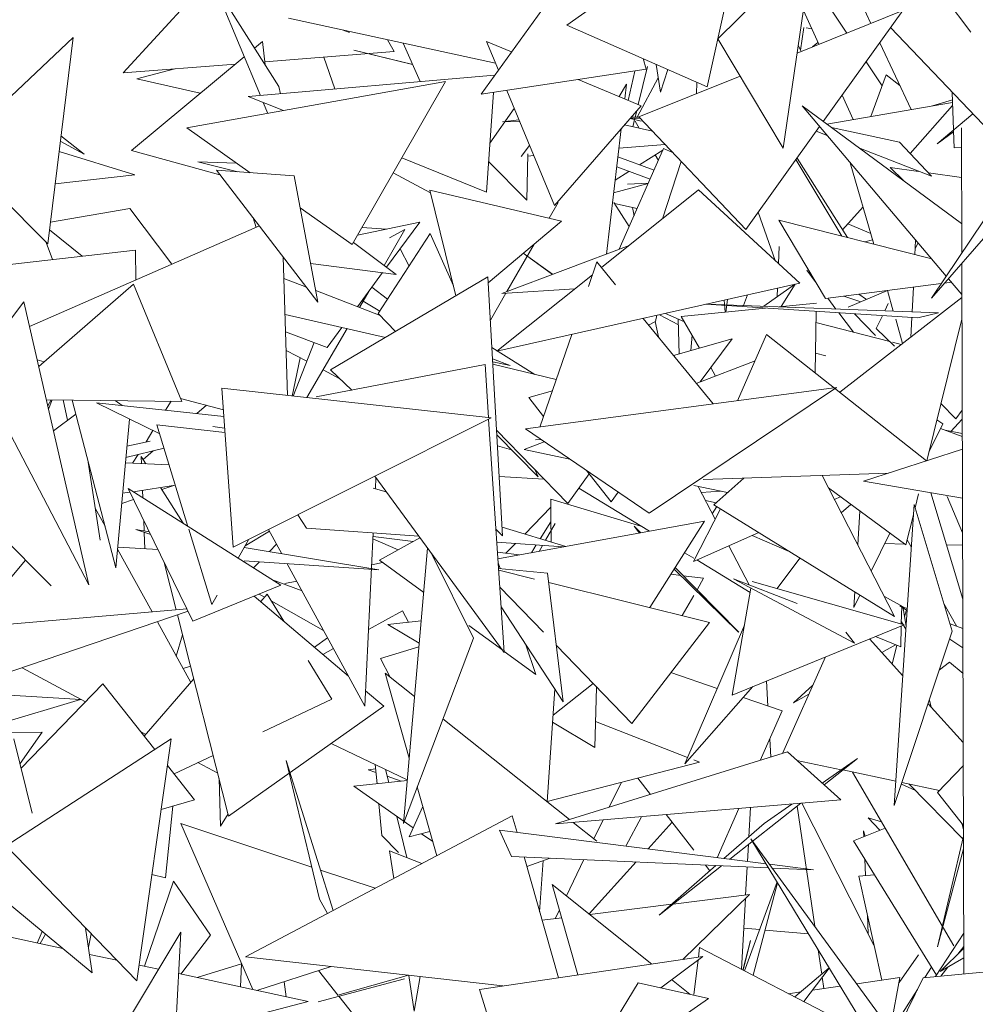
# Model space of a CAD drawing. Header units: metres. Extents: x -14.5 to 13.1, y -18.9 to 3.3.
# Tile 144 of 216: x 10.412 to 10.54, y 2.64 to 2.772. Entities that reach past the tile are written whole.
import ezdxf

# ---------------------------------------------------------------- set-up
doc = ezdxf.new("R2010")
doc.units = ezdxf.units.M
doc.layers.add('G-IMPT', color=7, linetype='Continuous', lineweight=5)
doc.layers.add('L-PLNT', color=7, linetype='Continuous', lineweight=5, true_color=0x005900)

# ---------------------------------------------------------------- blocks, each defined once
blk = doc.blocks.new('ÁRVORES ORNAMENTAIS - Pequeno e Médio Porte - Ipê-roxo-2940656-CORTE_CALÇADA')
at = {"layer": 'G-IMPT', "color": 253, "true_color": 0xaaaaaa}
for p, q in [((6.82373, 2.76256), (6.82941, 2.78812)), ((6.79345, 2.76158), (6.80962, 2.78406)), ((6.8199, 2.78141), (6.80493, 2.77084)), ((6.83789, 2.7816), (6.82515, 2.769)), ((6.83789, 2.7816), (6.83392, 2.75435)), ((6.85903, 2.76989), (6.85085, 2.78076)), ((6.85903, 2.76989), (6.85092, 2.78079)), ((6.75725, 2.77724), (6.74548, 2.76443)), ((6.84244, 2.76978), (6.8373, 2.77749)), ((6.76636, 2.76262), (6.75768, 2.7763)), ((6.75768, 2.7763), (6.76387, 2.76143)), ((6.84448, 2.77354), (6.84563, 2.77107)), ((6.79535, 2.76574), (6.76765, 2.77177)), ((6.84993, 2.77281), (6.83578, 2.7671)), ((6.83868, 2.76827), (6.83661, 2.7728)), ((6.83928, 2.75794), (6.84993, 2.77281)), ((6.82373, 2.76256), (6.80493, 2.77084)), ((6.83666, 2.77054), (6.83622, 2.76749)), ((6.83698, 2.77048), (6.83773, 2.77035)), ((6.86579, 2.75219), (6.84828, 2.7705)), ((6.73878, 2.7692), (6.72279, 2.75412)), ((6.73538, 2.74153), (6.73878, 2.7692)), ((6.77579, 2.76983), (6.77483, 2.77021)), ((6.7631, 2.76775), (6.76417, 2.76864)), ((6.76453, 2.7655), (6.76417, 2.76864)), ((6.78092, 2.76888), (6.78177, 2.7673)), ((6.783, 2.76843), (6.78526, 2.76327)), ((6.79414, 2.76865), (6.79752, 2.76725)), ((6.79414, 2.76865), (6.79575, 2.76479)), ((6.82515, 2.769), (6.83392, 2.75435)), ((6.83631, 2.76731), (6.83593, 2.76815)), ((6.83782, 2.76792), (6.83856, 2.76853)), ((6.84684, 2.76849), (6.85105, 2.75952)), ((6.74659, 2.75407), (6.76172, 2.7666)), ((6.78177, 2.7673), (6.76448, 2.76593)), ((6.77238, 2.76656), (6.77383, 2.76229)), ((6.77638, 2.7675), (6.78427, 2.76555)), ((6.77638, 2.7675), (6.78426, 2.76555)), ((6.76053, 2.76562), (6.74548, 2.76443)), ((6.81575, 2.76529), (6.8145, 2.76019)), ((6.81513, 2.76635), (6.81557, 2.76493)), ((6.81688, 2.76558), (6.81746, 2.76184)), ((6.84715, 2.76272), (6.845, 2.76593)), ((6.87485, 2.76569), (6.85376, 2.73426)), ((6.75243, 2.76498), (6.74733, 2.76365)), ((6.79524, 2.76412), (6.76225, 2.7613)), ((6.79345, 2.76158), (6.81557, 2.76493)), ((6.81401, 2.76469), (6.81316, 2.76075)), ((6.81434, 2.75853), (6.81716, 2.7638)), ((6.82813, 2.76401), (6.81458, 2.75854)), ((6.81845, 2.76488), (6.81746, 2.76184)), ((6.84564, 2.75859), (6.84768, 2.76418)), ((6.84768, 2.76418), (6.84953, 2.76276)), ((6.75581, 2.76171), (6.74733, 2.76365)), ((6.75401, 2.75707), (6.78866, 2.7633)), ((6.76636, 2.76262), (6.76656, 2.76166)), ((6.78866, 2.7633), (6.77617, 2.74145)), ((6.80642, 2.76355), (6.81487, 2.76003)), ((6.81193, 2.76126), (6.81291, 2.76295)), ((6.81267, 2.76095), (6.81291, 2.76295)), ((6.8223, 2.76166), (6.82233, 2.76317)), ((6.76698, 2.7594), (6.76225, 2.7613)), ((6.79508, 2.76183), (6.79417, 2.74849)), ((6.79687, 2.7621), (6.80328, 2.74668)), ((6.84327, 2.75818), (6.84179, 2.76144)), ((6.85673, 2.75682), (6.85652, 2.76188)), ((6.76426, 2.76049), (6.76487, 2.75902)), ((6.81487, 2.76003), (6.80328, 2.74668)), ((6.85781, 2.74427), (6.83644, 2.76003)), ((6.85575, 2.73722), (6.83644, 2.76003)), ((6.83977, 2.75758), (6.85658, 2.76047)), ((6.85093, 2.75367), (6.8566, 2.76007)), ((6.85657, 2.76082), (6.8539, 2.76001)), ((6.79787, 2.75969), (6.79462, 2.75504)), ((6.81458, 2.75853), (6.81356, 2.75853)), ((6.8143, 2.75938), (6.81409, 2.75853)), ((6.82892, 2.74349), (6.81458, 2.75854)), ((6.85929, 2.75898), (6.85451, 2.75494)), ((6.79851, 2.75816), (6.79631, 2.75787)), ((6.7986, 2.75794), (6.79631, 2.75787)), ((6.81639, 2.75664), (6.81265, 2.75748)), ((6.81339, 2.75834), (6.81489, 2.75797)), ((6.81474, 2.75837), (6.8134, 2.75834)), ((6.81489, 2.75797), (6.8134, 2.75834)), ((6.81405, 2.75836), (6.81377, 2.75723)), ((6.81406, 2.758), (6.81463, 2.75704)), ((6.82892, 2.74349), (6.83879, 2.75726)), ((6.87486, 2.75848), (6.85376, 2.73426)), ((6.74027, 2.75356), (6.73716, 2.75601)), ((6.75401, 2.75707), (6.76252, 2.75107)), ((6.81022, 2.74018), (6.8122, 2.75696)), ((6.83834, 2.75664), (6.83979, 2.75608)), ((6.84039, 2.75712), (6.8495, 2.75518)), ((6.85674, 2.75653), (6.85451, 2.75494)), ((6.85683, 2.75439), (6.85674, 2.75669)), ((6.85783, 2.74032), (6.85778, 2.75708)), ((6.73707, 2.75531), (6.74027, 2.75356)), ((6.79993, 2.75474), (6.79882, 2.75324)), ((6.81808, 2.75486), (6.81189, 2.75434)), ((6.8495, 2.75518), (6.85379, 2.75062)), ((6.73538, 2.74153), (6.72279, 2.75412)), ((6.7369, 2.75393), (6.74707, 2.7508)), ((6.75846, 2.75078), (6.74659, 2.75407)), ((6.79956, 2.74741), (6.79972, 2.7536)), ((6.8005, 2.75338), (6.79971, 2.75331)), ((6.81787, 2.7543), (6.81195, 2.74084)), ((6.81779, 2.7541), (6.81465, 2.75213)), ((6.81675, 2.75345), (6.81718, 2.75273)), ((6.81787, 2.7543), (6.81909, 2.7538)), ((6.84406, 2.75441), (6.85379, 2.75062)), ((6.85683, 2.75439), (6.85778, 2.75446)), ((6.75551, 2.75255), (6.76083, 2.75119)), ((6.75551, 2.75255), (6.76068, 2.75237)), ((6.79417, 2.74849), (6.7828, 2.75305)), ((6.79445, 2.75256), (6.79956, 2.74741)), ((6.8166, 2.75141), (6.81175, 2.7532)), ((6.81774, 2.7449), (6.82026, 2.75258)), ((6.84175, 2.74259), (6.83562, 2.75284)), ((6.84254, 2.74239), (6.83576, 2.75303)), ((6.84288, 2.75242), (6.84606, 2.7415)), ((6.74707, 2.7508), (6.73637, 2.7496)), ((6.77157, 2.73376), (6.75799, 2.7514)), ((6.75799, 2.7514), (6.76841, 2.75065)), ((6.77157, 2.73376), (6.76841, 2.75065)), ((6.78167, 2.75107), (6.78667, 2.7484)), ((6.81325, 2.75125), (6.81139, 2.75008)), ((6.81607, 2.75019), (6.8116, 2.75188)), ((6.85007, 2.74998), (6.84825, 2.75179)), ((6.84825, 2.75179), (6.85204, 2.75125)), ((6.85338, 2.75106), (6.8578, 2.75043)), ((6.81581, 2.74962), (6.81119, 2.7484)), ((6.81307, 2.74953), (6.81583, 2.74966)), ((6.78658, 2.74875), (6.8042, 2.7446)), ((6.78658, 2.74875), (6.79005, 2.73458)), ((6.80956, 2.73838), (6.82257, 2.74877)), ((6.83614, 2.73628), (6.82257, 2.74877)), ((6.80255, 2.74499), (6.80375, 2.74708)), ((6.81121, 2.74708), (6.81328, 2.74386)), ((6.81435, 2.7463), (6.8113, 2.74694)), ((6.7464, 2.74629), (6.73574, 2.74445)), ((6.7464, 2.74629), (6.75202, 2.73882)), ((6.76921, 2.74636), (6.77617, 2.74145)), ((6.8137, 2.74643), (6.81392, 2.74531)), ((6.83284, 2.73932), (6.83057, 2.7458)), ((6.84187, 2.74344), (6.8446, 2.74652)), ((6.76289, 2.74504), (6.76331, 2.74375)), ((6.78525, 2.74445), (6.77689, 2.74271)), ((6.78078, 2.73841), (6.78525, 2.74445)), ((6.8042, 2.7446), (6.7944, 2.73633)), ((6.83334, 2.74474), (6.8538, 2.73952)), ((6.83334, 2.74474), (6.83957, 2.73423)), ((6.84255, 2.74421), (6.84563, 2.74295)), ((6.76373, 2.74394), (6.73295, 2.73049)), ((6.73999, 2.73988), (6.73561, 2.74341)), ((6.77747, 2.74373), (6.78076, 2.74351)), ((6.77964, 2.73222), (6.78661, 2.74293)), ((6.78324, 2.74349), (6.78043, 2.73867)), ((6.78324, 2.74349), (6.78117, 2.74236)), ((6.78661, 2.74293), (6.78972, 2.73592)), ((6.73602, 2.73944), (6.73519, 2.74171)), ((6.77634, 2.74175), (6.78205, 2.73745)), ((6.79687, 2.73515), (6.80054, 2.74151)), ((6.84484, 2.7418), (6.84588, 2.74209)), ((6.85165, 2.74206), (6.85156, 2.74009)), ((6.8516, 2.74092), (6.85197, 2.74168)), ((6.74716, 2.74069), (6.71829, 2.73744)), ((6.74716, 2.74069), (6.74718, 2.7367)), ((6.78378, 2.73857), (6.78261, 2.74089)), ((6.81327, 2.74133), (6.7962, 2.7349)), ((6.80301, 2.73746), (6.79908, 2.74028)), ((6.80301, 2.73747), (6.79908, 2.74028)), ((6.83335, 2.74121), (6.83327, 2.73893)), ((6.76694, 2.73977), (6.7675, 2.72123)), ((6.78205, 2.73745), (6.7706, 2.73893)), ((6.80895, 2.73912), (6.80781, 2.73582)), ((6.81145, 2.73607), (6.80895, 2.73912)), ((6.85812, 2.64377), (6.85783, 2.73893)), ((6.77686, 2.73313), (6.78024, 2.73769)), ((6.79554, 2.72717), (6.80836, 2.73742)), ((6.83706, 2.73801), (6.83834, 2.73631)), ((6.74689, 2.73614), (6.73418, 2.72513)), ((6.75335, 2.72044), (6.74689, 2.73614)), ((6.77003, 2.73576), (6.76703, 2.73692)), ((6.77328, 2.72468), (6.79435, 2.73712)), ((6.79632, 2.70243), (6.79435, 2.73712)), ((6.83614, 2.73628), (6.79554, 2.72717)), ((6.8313, 2.7332), (6.83541, 2.73612)), ((6.83364, 2.73315), (6.83553, 2.73614)), ((6.85508, 2.73623), (6.83957, 2.73423)), ((6.85644, 2.7364), (6.85553, 2.73628)), ((6.85784, 2.73475), (6.85604, 2.73688)), ((6.7799, 2.73196), (6.77129, 2.73528)), ((6.77843, 2.73524), (6.77714, 2.73302)), ((6.7809, 2.73416), (6.7788, 2.73575)), ((6.79468, 2.73135), (6.79675, 2.73493)), ((6.80599, 2.73552), (6.7962, 2.7349)), ((6.83315, 2.73561), (6.8331, 2.73448)), ((6.84786, 2.73528), (6.8426, 2.73307)), ((6.84404, 2.7348), (6.84505, 2.7341)), ((6.84786, 2.7353), (6.84866, 2.73253)), ((6.85134, 2.73575), (6.85118, 2.73243)), ((6.7322, 2.73377), (6.72561, 2.72517)), ((6.7322, 2.73377), (6.74088, 2.69588)), ((6.77764, 2.73389), (6.77985, 2.73255)), ((6.85196, 2.73163), (6.82353, 2.73345)), ((6.82369, 2.73349), (6.85469, 2.7323)), ((6.82615, 2.73242), (6.82602, 2.73401)), ((6.82624, 2.73242), (6.82643, 2.7341)), ((6.82858, 2.7333), (6.82911, 2.7347)), ((6.83335, 2.73312), (6.83836, 2.73361)), ((6.83988, 2.73427), (6.84096, 2.73282)), ((6.84148, 2.72168), (6.85784, 2.73436)), ((6.84201, 2.73454), (6.84431, 2.73379)), ((6.8475, 2.73257), (6.84798, 2.73354)), ((6.77964, 2.73222), (6.78199, 2.72982)), ((6.81812, 2.73224), (6.82068, 2.7311)), ((6.82026, 2.73184), (6.83152, 2.73294)), ((6.83834, 2.7325), (6.83817, 2.7243)), ((6.84135, 2.73231), (6.84331, 2.72971)), ((6.84625, 2.72929), (6.84347, 2.73217)), ((6.85196, 2.73163), (6.85469, 2.7323)), ((6.76717, 2.73207), (6.78064, 2.72902)), ((6.82453, 2.72011), (6.81514, 2.73157)), ((6.81587, 2.73067), (6.81681, 2.73117)), ((6.81677, 2.73115), (6.81718, 2.72908)), ((6.817, 2.73199), (6.81681, 2.73117)), ((6.81733, 2.73206), (6.81986, 2.73071)), ((6.81984, 2.73148), (6.81997, 2.72679)), ((6.82026, 2.73184), (6.8227, 2.72758)), ((6.8383, 2.731), (6.84819, 2.72845)), ((6.84635, 2.73021), (6.84719, 2.73193)), ((6.84898, 2.73144), (6.84991, 2.72822)), ((6.85114, 2.73168), (6.85101, 2.72907)), ((6.85314, 2.71249), (6.85785, 2.73146)), ((6.77281, 2.72766), (6.76724, 2.72978)), ((6.77548, 2.73019), (6.77009, 2.72095)), ((6.77281, 2.72766), (6.7748, 2.73034)), ((6.84635, 2.73021), (6.8488, 2.72786)), ((6.77107, 2.72832), (6.76828, 2.72115)), ((6.8056, 2.72943), (6.80131, 2.71701)), ((6.81923, 2.72658), (6.82706, 2.72885)), ((6.82171, 2.72931), (6.82154, 2.72725)), ((6.82706, 2.72885), (6.82277, 2.72306)), ((6.8278, 2.72054), (6.83169, 2.72942)), ((6.85312, 2.71248), (6.83169, 2.72942)), ((6.84853, 2.72836), (6.84971, 2.72806)), ((6.76732, 2.72728), (6.77009, 2.72582)), ((6.79489, 2.72765), (6.80063, 2.72406)), ((6.83961, 2.72654), (6.83822, 2.72692)), ((6.73489, 2.72575), (6.73398, 2.726)), ((6.76811, 2.72117), (6.76919, 2.72629)), ((6.79732, 2.72524), (6.79498, 2.72615)), ((6.795, 2.72577), (6.79732, 2.72524)), ((6.82227, 2.72286), (6.83014, 2.72588)), ((6.74088, 2.69588), (6.72561, 2.72517)), ((6.77136, 2.72105), (6.79397, 2.72539)), ((6.77227, 2.72467), (6.77452, 2.72349)), ((6.77328, 2.72468), (6.7761, 2.72196)), ((6.79444, 2.71831), (6.79397, 2.72539)), ((6.79502, 2.72542), (6.80351, 2.72336)), ((6.8242, 2.72498), (6.82484, 2.72385)), ((6.7587, 2.7222), (6.79479, 2.71823)), ((6.7587, 2.7222), (6.76024, 2.70094)), ((6.79938, 2.71676), (6.84105, 2.72231)), ((6.79981, 2.72095), (6.80299, 2.72188)), ((6.84105, 2.72231), (6.81595, 2.70549)), ((6.75335, 2.72044), (6.7352, 2.72066)), ((6.73586, 2.72066), (6.73539, 2.71985)), ((6.73585, 2.72066), (6.73539, 2.71987)), ((6.73549, 2.71942), (6.73597, 2.72066)), ((6.73805, 2.71794), (6.73746, 2.72064)), ((6.74452, 2.69815), (6.73864, 2.72062)), ((6.74534, 2.71989), (6.7444, 2.72055)), ((6.75117, 2.71927), (6.7519, 2.72046)), ((6.75891, 2.71932), (6.75318, 2.72085)), ((6.79981, 2.72095), (6.8018, 2.71844)), ((6.75897, 2.71844), (6.74191, 2.72025)), ((6.74191, 2.72025), (6.75038, 2.7161)), ((6.75663, 2.71993), (6.75534, 2.71883)), ((6.85703, 2.7181), (6.85504, 2.72015)), ((6.85703, 2.7181), (6.85789, 2.71929)), ((6.73616, 2.71649), (6.73913, 2.71876)), ((6.74452, 2.69815), (6.74632, 2.71809)), ((6.79479, 2.71823), (6.76024, 2.70094)), ((6.79654, 2.68683), (6.79445, 2.71807)), ((6.8545, 2.71796), (6.85528, 2.71746)), ((6.85789, 2.71807), (6.85638, 2.71643)), ((6.74855, 2.71505), (6.74948, 2.71655)), ((6.75002, 2.71729), (6.75913, 2.71629)), ((6.75002, 2.71729), (6.75417, 2.7037)), ((6.75748, 2.71709), (6.75908, 2.71685)), ((6.80504, 2.70678), (6.79552, 2.71661)), ((6.79938, 2.71676), (6.81595, 2.70549)), ((6.85342, 2.71363), (6.85528, 2.71746)), ((6.85497, 2.71682), (6.8579, 2.71574)), ((6.8579, 2.71613), (6.85561, 2.71658)), ((6.7491, 2.71511), (6.74599, 2.71446)), ((6.79555, 2.71597), (6.80108, 2.71033)), ((6.79919, 2.71402), (6.80189, 2.71505)), ((6.80144, 2.71536), (6.80072, 2.7153)), ((6.74586, 2.71293), (6.75097, 2.71417)), ((6.7495, 2.71381), (6.74816, 2.71266)), ((6.79564, 2.71448), (6.7975, 2.71398)), ((6.80532, 2.71272), (6.79919, 2.71402)), ((6.85791, 2.71403), (6.84467, 2.70975)), ((6.74676, 2.71216), (6.74748, 2.71332)), ((6.74793, 2.71211), (6.74789, 2.71309)), ((6.74789, 2.71309), (6.74852, 2.71209)), ((6.74081, 2.71232), (6.74239, 2.70186)), ((6.75165, 2.71197), (6.74579, 2.7122)), ((6.80063, 2.71133), (6.80108, 2.71033)), ((6.80754, 2.71121), (6.81087, 2.70701)), ((6.77918, 2.71042), (6.79654, 2.68683)), ((6.77935, 2.71019), (6.77928, 2.70881)), ((6.80188, 2.71005), (6.79587, 2.71038)), ((6.80504, 2.70678), (6.80791, 2.71074)), ((6.8232, 2.71001), (6.848, 2.71083)), ((6.82463, 2.70658), (6.82863, 2.71019)), ((6.83911, 2.71053), (6.84883, 2.69164)), ((6.85793, 2.70749), (6.84467, 2.70975)), ((6.75484, 2.69103), (6.74615, 2.70879)), ((6.76659, 2.69582), (6.74615, 2.70879)), ((6.74684, 2.70836), (6.75248, 2.70924)), ((6.74812, 2.70754), (6.74808, 2.70855)), ((6.7505, 2.70893), (6.75352, 2.70412)), ((6.75239, 2.70922), (6.75069, 2.70863)), ((6.77898, 2.70885), (6.78072, 2.70832)), ((6.80651, 2.70881), (6.81598, 2.70306)), ((6.82645, 2.70823), (6.82192, 2.70919)), ((6.8225, 2.70907), (6.82478, 2.70467)), ((6.82292, 2.70827), (6.82552, 2.70843)), ((6.85034, 2.70122), (6.83997, 2.70886)), ((6.72423, 2.70736), (6.73586, 2.69577)), ((6.74688, 2.70731), (6.7453, 2.70677)), ((6.74542, 2.70814), (6.7464, 2.70829)), ((6.80279, 2.70735), (6.8028, 2.70334)), ((6.80279, 2.70735), (6.81482, 2.70376)), ((6.81182, 2.70829), (6.81087, 2.70701)), ((6.82494, 2.70687), (6.82349, 2.70717)), ((6.84156, 2.70768), (6.84076, 2.70733)), ((6.85157, 2.70619), (6.85204, 2.70805)), ((6.85368, 2.70822), (6.85797, 2.69398)), ((6.85586, 2.70771), (6.85794, 2.70284)), ((6.74174, 2.70614), (6.74306, 2.70375)), ((6.80279, 2.7063), (6.79929, 2.70269)), ((6.82549, 2.70605), (6.82189, 2.69903)), ((6.82441, 2.70539), (6.825, 2.70636)), ((6.82463, 2.70658), (6.84883, 2.69164)), ((6.84297, 2.70664), (6.84168, 2.70554)), ((6.84416, 2.70577), (6.84389, 2.70125)), ((6.85143, 2.70666), (6.84879, 2.66632)), ((6.85143, 2.70666), (6.85656, 2.68966)), ((6.74831, 2.7031), (6.74825, 2.7045)), ((6.77006, 2.70348), (6.76889, 2.70527)), ((6.85034, 2.70122), (6.85134, 2.70524)), ((6.74918, 2.70261), (6.74719, 2.70328)), ((6.74899, 2.70299), (6.74719, 2.70328)), ((6.75429, 2.70332), (6.75737, 2.69325)), ((6.76497, 2.70331), (6.76675, 2.70005)), ((6.77006, 2.70348), (6.7851, 2.70238)), ((6.79544, 2.70328), (6.79632, 2.70243)), ((6.7957, 2.69937), (6.82338, 2.70441)), ((6.79625, 2.70361), (6.8048, 2.70102)), ((6.80136, 2.70206), (6.8028, 2.70433)), ((6.80205, 2.70185), (6.80334, 2.7041)), ((6.80281, 2.70317), (6.80281, 2.70162)), ((6.81464, 2.70282), (6.81396, 2.70374)), ((6.81483, 2.70285), (6.81396, 2.70374)), ((6.82338, 2.70441), (6.81604, 2.69283)), ((6.74841, 2.70071), (6.74832, 2.7029)), ((6.76232, 2.70199), (6.76088, 2.69944)), ((6.76182, 2.70109), (6.76511, 2.70306)), ((6.77899, 2.70283), (6.77785, 2.67964)), ((6.78231, 2.70056), (6.77895, 2.70206)), ((6.77896, 2.70236), (6.78433, 2.70168)), ((6.78524, 2.70218), (6.77984, 2.69918)), ((6.83064, 2.70287), (6.82189, 2.69903)), ((6.8347, 2.70036), (6.82975, 2.70248)), ((6.84571, 2.6977), (6.84818, 2.7028)), ((6.85106, 2.70096), (6.85051, 2.70191)), ((6.74475, 2.70066), (6.74936, 2.69226)), ((6.75016, 2.7006), (6.74477, 2.70093)), ((6.77973, 2.6979), (6.7617, 2.70088)), ((6.76508, 2.70033), (6.76605, 2.70132)), ((6.78627, 2.70079), (6.78303, 2.6639)), ((6.79555, 2.70161), (6.80442, 2.70096)), ((6.79805, 2.70142), (6.79677, 2.70011)), ((6.80017, 2.70018), (6.80083, 2.70122)), ((6.8012, 2.70037), (6.80166, 2.70116)), ((6.82663, 2.70111), (6.82934, 2.69587)), ((6.85016, 2.70135), (6.84751, 2.70141)), ((6.85795, 2.70118), (6.85578, 2.70123)), ((6.72439, 2.68969), (6.73242, 2.69919)), ((6.78575, 2.69486), (6.77984, 2.69918)), ((6.78685, 2.7), (6.79243, 2.68875)), ((6.79564, 2.70025), (6.79854, 2.69988)), ((6.8207, 2.70019), (6.82192, 2.69945)), ((6.82232, 2.69921), (6.82948, 2.69486)), ((6.8331, 2.69539), (6.83615, 2.69947)), ((6.75261, 2.69254), (6.751, 2.69888)), ((6.7617, 2.69908), (6.77973, 2.6979)), ((6.76293, 2.69814), (6.76373, 2.69895)), ((6.76748, 2.6987), (6.77785, 2.67964)), ((6.78025, 2.69888), (6.77878, 2.69856)), ((6.796, 2.69805), (6.79574, 2.69884)), ((6.79579, 2.69807), (6.80234, 2.69745)), ((6.81932, 2.698), (6.8279, 2.68953)), ((6.82797, 2.68953), (6.81943, 2.69819)), ((6.76534, 2.69662), (6.76946, 2.69506)), ((6.7958, 2.69783), (6.80057, 2.69665)), ((6.80444, 2.68023), (6.80234, 2.69745)), ((6.81888, 2.69731), (6.82018, 2.69715)), ((6.8205, 2.69711), (6.82323, 2.69676)), ((6.82236, 2.69523), (6.82323, 2.69676)), ((6.84344, 2.68806), (6.82727, 2.69667)), ((6.82727, 2.69667), (6.83577, 2.69338)), ((6.75484, 2.69103), (6.76659, 2.69582)), ((6.76874, 2.69639), (6.76714, 2.69605)), ((6.80179, 2.68953), (6.79595, 2.69556)), ((6.8025, 2.69618), (6.82402, 2.69086)), ((6.82958, 2.69544), (6.82706, 2.68113)), ((6.85013, 2.69054), (6.82974, 2.69635)), ((6.75809, 2.69452), (6.75737, 2.69325)), ((6.77566, 2.68365), (6.76304, 2.69437)), ((6.76443, 2.69424), (6.76371, 2.69464)), ((6.76477, 2.69463), (6.76391, 2.69364)), ((6.76702, 2.691), (6.76477, 2.69463)), ((6.82038, 2.69176), (6.82192, 2.69447)), ((6.8435, 2.69493), (6.84337, 2.69285)), ((6.84337, 2.69285), (6.84417, 2.69452)), ((6.84996, 2.69292), (6.84746, 2.6943)), ((6.75404, 2.69267), (6.72583, 2.69021)), ((6.77234, 2.68977), (6.76533, 2.69373)), ((6.80444, 2.68023), (6.79613, 2.69294)), ((6.8505, 2.69243), (6.84955, 2.69307)), ((6.84955, 2.69307), (6.85052, 2.69272)), ((6.84973, 2.69066), (6.84979, 2.69301)), ((6.84999, 2.69277), (6.85036, 2.69029)), ((6.85717, 2.69032), (6.85547, 2.69329)), ((6.71861, 2.68025), (6.75419, 2.69235)), ((6.75961, 2.66492), (6.75278, 2.69187)), ((6.78291, 2.69238), (6.77835, 2.6899)), ((6.78291, 2.69238), (6.78373, 2.69088)), ((6.85016, 2.69162), (6.85036, 2.69238)), ((6.75008, 2.69095), (6.75454, 2.68282)), ((6.78542, 2.69107), (6.78093, 2.69057)), ((6.78515, 2.68807), (6.78093, 2.69057)), ((6.79633, 2.68712), (6.79181, 2.69042)), ((6.81362, 2.67731), (6.82402, 2.69086)), ((6.82072, 2.6719), (6.82871, 2.69047)), ((6.85013, 2.69054), (6.82706, 2.68113)), ((6.84965, 2.68756), (6.84972, 2.69038)), ((6.84974, 2.69093), (6.85033, 2.68993)), ((6.85627, 2.69065), (6.85798, 2.69003)), ((6.75345, 2.68921), (6.7526, 2.68634)), ((6.7711, 2.68752), (6.77286, 2.6888)), ((6.78303, 2.6639), (6.79243, 2.68875)), ((6.84344, 2.68806), (6.84231, 2.68953)), ((6.84546, 2.68864), (6.84993, 2.68371)), ((6.84965, 2.68756), (6.84628, 2.68897)), ((6.85656, 2.68966), (6.84879, 2.66632)), ((6.85799, 2.68744), (6.85622, 2.68862)), ((6.77366, 2.68734), (6.77223, 2.68657)), ((6.78511, 2.6876), (6.77997, 2.68601)), ((6.80075, 2.68388), (6.79938, 2.68797)), ((6.81362, 2.67731), (6.80352, 2.68774)), ((6.84894, 2.68786), (6.84711, 2.68682)), ((6.8485, 2.68529), (6.84915, 2.68777)), ((6.77997, 2.68601), (6.78126, 2.68353)), ((6.80075, 2.68388), (6.79653, 2.68697)), ((6.83383, 2.67329), (6.83956, 2.68623)), ((6.73196, 2.68479), (6.74045, 2.68021)), ((6.75452, 2.68498), (6.75351, 2.68468)), ((6.77344, 2.68058), (6.77026, 2.68574)), ((6.85619, 2.68552), (6.85484, 2.68448)), ((6.85619, 2.68552), (6.858, 2.68402)), ((6.78453, 2.68094), (6.78059, 2.68406)), ((6.7838, 2.67268), (6.78059, 2.68406)), ((6.82506, 2.68201), (6.81887, 2.68415)), ((6.74277, 2.68261), (6.73183, 2.67131)), ((6.74277, 2.68261), (6.74971, 2.67384)), ((6.75495, 2.6833), (6.7483, 2.67562)), ((6.80843, 2.68267), (6.80308, 2.67845)), ((6.80889, 2.6822), (6.80869, 2.6741)), ((6.82072, 2.6719), (6.82985, 2.68227)), ((6.83186, 2.67965), (6.83168, 2.68301)), ((6.83788, 2.68244), (6.83529, 2.68008)), ((6.73983, 2.68055), (6.72697, 2.6813)), ((6.7804, 2.67962), (6.77795, 2.68171)), ((6.80331, 2.68195), (6.80228, 2.66684)), ((6.83375, 2.679), (6.82855, 2.6808)), ((6.83735, 2.68126), (6.83529, 2.68008)), ((6.73977, 2.68055), (6.72459, 2.67599)), ((6.75961, 2.66492), (6.7804, 2.67962)), ((6.77344, 2.68058), (6.7642, 2.67621)), ((6.85333, 2.67996), (6.85803, 2.67479)), ((6.8535, 2.68045), (6.85374, 2.67951)), ((6.83081, 2.67236), (6.83375, 2.679)), ((6.8053, 2.66445), (6.78833, 2.67792)), ((6.80869, 2.6741), (6.80301, 2.67748)), ((6.80878, 2.6776), (6.82109, 2.67276)), ((6.73465, 2.67614), (6.72051, 2.67592)), ((6.73465, 2.67614), (6.73167, 2.67197)), ((6.74781, 2.67624), (6.74851, 2.67586)), ((6.72983, 2.66091), (6.75192, 2.67528)), ((6.73329, 2.66532), (6.73086, 2.67528)), ((6.75192, 2.67528), (6.74732, 2.64283)), ((6.78355, 2.66978), (6.77333, 2.67462)), ((6.83223, 2.6728), (6.8321, 2.67527)), ((6.75755, 2.67305), (6.7523, 2.67057)), ((6.83449, 2.6735), (6.80339, 2.66386)), ((6.84163, 2.66708), (6.83449, 2.6735)), ((6.75141, 2.67169), (6.75504, 2.66711)), ((6.75551, 2.67209), (6.75816, 2.67066)), ((6.77178, 2.65377), (6.76734, 2.67236)), ((6.7736, 2.65226), (6.76734, 2.67236)), ((6.77925, 2.67182), (6.7795, 2.66925)), ((6.80229, 2.66688), (6.82269, 2.67213)), ((6.82192, 2.67243), (6.82269, 2.67213)), ((6.83573, 2.67238), (6.84169, 2.67113)), ((6.83911, 2.66934), (6.84385, 2.67263)), ((6.84385, 2.67263), (6.83938, 2.6691)), ((6.85456, 2.66807), (6.85804, 2.67171)), ((6.77931, 2.67123), (6.77833, 2.67109)), ((6.77833, 2.67109), (6.77935, 2.67075)), ((6.78064, 2.67116), (6.78106, 2.66942)), ((6.78086, 2.67024), (6.78274, 2.6696)), ((6.84189, 2.67109), (6.849, 2.66959)), ((6.85676, 2.64755), (6.8432, 2.67081)), ((6.75854, 2.66357), (6.75834, 2.66994)), ((6.78354, 2.66968), (6.77638, 2.66892)), ((6.78433, 2.66335), (6.77638, 2.66892)), ((6.81061, 2.66609), (6.81223, 2.66944)), ((6.81613, 2.6678), (6.81442, 2.67)), ((6.85165, 2.66835), (6.84975, 2.6692)), ((6.84982, 2.66942), (6.85484, 2.66836)), ((6.8508, 2.66921), (6.85798, 2.66186)), ((6.78749, 2.65961), (6.78489, 2.66882)), ((6.85456, 2.66807), (6.85806, 2.66366)), ((6.75057, 2.66578), (6.75504, 2.66711)), ((6.75115, 2.65663), (6.75212, 2.66624)), ((6.77975, 2.66656), (6.78016, 2.66232)), ((6.78563, 2.66622), (6.78378, 2.66212)), ((6.84163, 2.66708), (6.80339, 2.66386)), ((6.83625, 2.66663), (6.82676, 2.65913)), ((6.83134, 2.66393), (6.83507, 2.66653)), ((6.83813, 2.65016), (6.83576, 2.66624)), ((6.84607, 2.64764), (6.83639, 2.66664)), ((6.75954, 2.66522), (6.75854, 2.66357)), ((6.76186, 2.64605), (6.79762, 2.66497)), ((6.79826, 2.66272), (6.79762, 2.66497)), ((6.82192, 2.66036), (6.81823, 2.66511)), ((6.82506, 2.65934), (6.82797, 2.66593)), ((6.8293, 2.66215), (6.82952, 2.66606)), ((6.75322, 2.6639), (6.76288, 2.64167)), ((6.75322, 2.6639), (6.77076, 2.65806)), ((6.78216, 2.66487), (6.78349, 2.65936)), ((6.80896, 2.66154), (6.80579, 2.66406)), ((6.80856, 2.66186), (6.80978, 2.6644)), ((6.81494, 2.66483), (6.81283, 2.66088)), ((6.8158, 2.66051), (6.81903, 2.66408)), ((6.83134, 2.66393), (6.82596, 2.65923)), ((6.84708, 2.66416), (6.84528, 2.66468)), ((6.84684, 2.66301), (6.84528, 2.66468)), ((6.85783, 2.66395), (6.85806, 2.66307)), ((6.78016, 2.66232), (6.78238, 2.66005)), ((6.78378, 2.66212), (6.78658, 2.66284)), ((6.78696, 2.66151), (6.78546, 2.66256)), ((6.79589, 2.66302), (6.83162, 2.65851)), ((6.79589, 2.66302), (6.7975, 2.65952)), ((6.84758, 2.66331), (6.84333, 2.66161)), ((6.84472, 2.66216), (6.84468, 2.66294)), ((6.84489, 2.66223), (6.84468, 2.66294)), ((6.82912, 2.65883), (6.82924, 2.66109)), ((6.84429, 2.63758), (6.82959, 2.66186)), ((6.82959, 2.66186), (6.84885, 2.63547)), ((6.84333, 2.66161), (6.85445, 2.6436)), ((6.85457, 2.64742), (6.85806, 2.66221)), ((6.72162, 2.66022), (6.74134, 2.64392)), ((6.72983, 2.66091), (6.74732, 2.64283)), ((6.78115, 2.66028), (6.78173, 2.65656)), ((6.78115, 2.66028), (6.78552, 2.65856)), ((6.85457, 2.64742), (6.85807, 2.66051)), ((6.83194, 2.65798), (6.7975, 2.65952)), ((6.80379, 2.64326), (6.79919, 2.65945)), ((6.80267, 2.65929), (6.79955, 2.65817)), ((6.80175, 2.65896), (6.80128, 2.6521)), ((6.80486, 2.65424), (6.80721, 2.65909)), ((6.80792, 2.65181), (6.81423, 2.65877)), ((6.82489, 2.6583), (6.81727, 2.65163)), ((6.82408, 2.65759), (6.82348, 2.65836)), ((6.83207, 2.65846), (6.83797, 2.65771)), ((6.84495, 2.65696), (6.84485, 2.65914)), ((6.75115, 2.65663), (6.74934, 2.65707)), ((6.77191, 2.65767), (6.77923, 2.65524)), ((6.82566, 2.65826), (6.81727, 2.65163)), ((6.82887, 2.65433), (6.82908, 2.65811)), ((6.83797, 2.65771), (6.83244, 2.65796)), ((6.84615, 2.65705), (6.84405, 2.65689)), ((6.75225, 2.65621), (6.74834, 2.64481)), ((6.7572, 2.64895), (6.75225, 2.65621)), ((6.80641, 2.64364), (6.80297, 2.65575)), ((6.81633, 2.6451), (6.80297, 2.65575)), ((6.83308, 2.65609), (6.82874, 2.64418)), ((6.83315, 2.65597), (6.82987, 2.6436)), ((6.84405, 2.65689), (6.8471, 2.64295)), ((6.81917, 2.65313), (6.82939, 2.6544)), ((6.82048, 2.64572), (6.82939, 2.6544)), ((6.77178, 2.65377), (6.77287, 2.65188)), ((6.80799, 2.65175), (6.81896, 2.65311)), ((6.82831, 2.6444), (6.82884, 2.65386)), ((6.80338, 2.65118), (6.80394, 2.65233)), ((6.8016, 2.65096), (6.80424, 2.65129)), ((6.84531, 2.64915), (6.84519, 2.65167)), ((6.7274, 2.64933), (6.73741, 2.64717)), ((6.73397, 2.64791), (6.73466, 2.64944)), ((6.73436, 2.64783), (6.73508, 2.6491)), ((6.73915, 2.62601), (6.75323, 2.64935)), ((6.74134, 2.64392), (6.74046, 2.64991)), ((6.74083, 2.64738), (6.7412, 2.64915)), ((6.75323, 2.64935), (6.75242, 2.63443)), ((6.82862, 2.6499), (6.83076, 2.64971)), ((6.83148, 2.64965), (6.83729, 2.64914)), ((6.85433, 2.64342), (6.8581, 2.64922)), ((6.7572, 2.64895), (6.75323, 2.64375)), ((6.82851, 2.6443), (6.82952, 2.64825)), ((6.82952, 2.64825), (6.82855, 2.64428)), ((6.82271, 2.6473), (6.82255, 2.64602)), ((6.82271, 2.6473), (6.84819, 2.63412)), ((6.83907, 2.64375), (6.8386, 2.64699)), ((6.85493, 2.64409), (6.85811, 2.64721)), ((6.8573, 2.64641), (6.85811, 2.64746)), ((6.74098, 2.6464), (6.74462, 2.64561)), ((6.76136, 2.64512), (6.7554, 2.64328)), ((6.76136, 2.64512), (6.76119, 2.64203)), ((6.79636, 2.64216), (6.76186, 2.64605)), ((6.82316, 2.64611), (6.79324, 2.6417)), ((6.8175, 2.64193), (6.82316, 2.64611)), ((6.8225, 2.64562), (6.82192, 2.641)), ((6.84942, 2.64262), (6.85204, 2.64632)), ((6.87266, 2.64511), (6.85266, 2.64327)), ((6.85493, 2.64409), (6.85811, 2.64592)), ((6.74762, 2.64496), (6.75024, 2.6444)), ((6.75293, 2.64382), (6.77025, 2.64007)), ((6.76339, 2.64156), (6.77333, 2.64476)), ((6.7743, 2.6409), (6.77166, 2.64422)), ((6.84005, 2.64458), (6.83547, 2.6407)), ((6.83667, 2.64008), (6.84006, 2.64457)), ((6.8529, 2.64329), (6.85378, 2.64468)), ((6.85502, 2.64349), (6.85594, 2.64467)), ((6.76733, 2.6407), (6.76704, 2.64273)), ((6.77162, 2.64005), (6.78317, 2.64312)), ((6.78371, 2.64359), (6.77426, 2.64094)), ((6.78374, 2.64358), (6.78448, 2.6388)), ((6.78448, 2.6388), (6.78526, 2.64341)), ((6.80529, 2.62759), (6.8145, 2.6426)), ((6.82392, 2.64048), (6.8145, 2.6426)), ((6.82142, 2.64105), (6.81896, 2.64301)), ((6.83936, 2.64182), (6.83913, 2.64335)), ((6.84375, 2.64247), (6.84955, 2.64331)), ((6.84656, 2.63078), (6.85266, 2.64327)), ((6.84955, 2.64331), (6.84825, 2.6363)), ((6.79752, 2.62791), (6.79324, 2.6417)), ((6.83463, 2.64113), (6.83627, 2.64137)), ((6.83781, 2.6416), (6.84153, 2.64214)), ((6.8499, 2.63854), (6.85189, 2.64168)), ((6.77025, 2.64007), (6.75248, 2.63547)), ((6.77903, 2.63493), (6.77439, 2.64078)), ((6.80529, 2.62759), (6.82392, 2.64048))]:
    blk.add_line(p, q, dxfattribs=at)

msp = doc.modelspace()

# ---------------------------------------------------------------- block references
at = {"layer": 'L-PLNT', "color": 253, "true_color": 0xaaaaaa}
msp.add_blockref('ÁRVORES ORNAMENTAIS - Pequeno e Médio Porte - Ipê-roxo-2940656-CORTE_CALÇADA', (3.68079, 0), dxfattribs=at)

doc.saveas('drawing.dxf')
